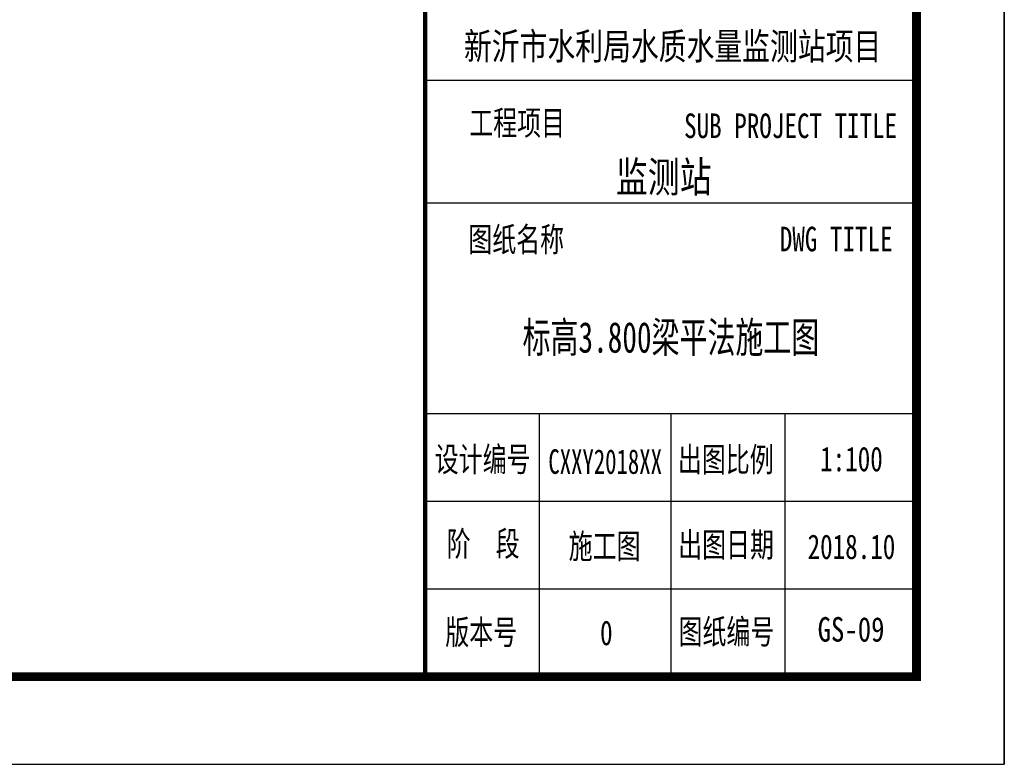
# Model space of a CAD drawing. Extents: x -302077 to 107904, y -9283 to 295706.
# Tile 160 of 256: x 5045 to 16267, y 52114 to 60603. Entities that reach past the tile are written whole.
import ezdxf
from ezdxf.enums import TextEntityAlignment as Align

# ---------------------------------------------------------------- set-up
doc = ezdxf.new("R2010")
doc.units = 0
doc.header["$LTSCALE"] = 500
doc.header["$MEASUREMENT"] = 0
doc.layers.get('0').update_dxf_attribs({"linetype": 'CONTINUOUS'})
doc.layers.add('PUB_TITLE', color=4, linetype='CONTINUOUS')
doc.layers.add('TK', color=7, linetype='CONTINUOUS')
doc.styles.add('-宋体', font='txt', dxfattribs={"width": 0.8})
doc.styles.add('TKHZ1', font='txt', dxfattribs={"width": 0.8})

# ---------------------------------------------------------------- blocks, each defined once
blk = doc.blocks.new('wrtgtg')
at = {"color": 4}
for p, q in [((7804, -4841), (7804, 52559)), ((7804, -2434), (7804, -2434)), ((2146, -4841), (7804, -4841))]:
    blk.add_line(p, q, dxfattribs=at)
at = {"layer": 'PUB_TITLE'}
for p, q in [((8804, 53559), (8804, -5841)), ((7804, -4841), (7804, 52559)), ((2204, 1959), (7804, 1959)), ((2204, 559), (7804, 559)), ((2204, -1841), (7804, -1841)), ((3504, -1841), (3504, -4841)), ((5004, -1841), (5004, -4841)), ((6304, -1841), (6304, -4841)), ((2204, -2841), (7804, -2841)), ((2204, -3841), (7804, -3841))]:
    blk.add_line(p, q, dxfattribs=at)
blk.add_lwpolyline([(-75296, -5841), (8804, -5841), (8804, 53559), (-75296, 53559)], close=True, dxfattribs=at)
at = {"layer": 'PUB_TITLE', "const_width": 100}
blk.add_lwpolyline([(-72796, -4841), (7804, -4841), (7804, 52559), (-72796, 52559)], close=True, dxfattribs=at)
at = {"layer": 'PUB_TITLE', "const_width": 50}
blk.add_lwpolyline([(2204, -4841), (2204, 52559)], dxfattribs=at)
at = {"layer": 'TK'}
for s, height, style, width, p in [('新沂市水利局水质水量监测站项目', 304.92, 'TKHZ1', 0.8, (5024, 2192)), ('监测站', 350, 'TKHZ1', 0.8, (4923, 680)), ('1:100', 280, '-宋体', 0.75, (7062, -2501)), ('CXXY2018XX', 280, '-宋体', 0.68, (4255, -2530)), ('2018.10', 280, '-宋体', 0.75, (7062, -3501))]:
    blk.add_text(s, height=height, dxfattribs=dict(at, style=style, width=width)).set_placement(p, align=Align.CENTER)
at = {"layer": 'TK', "style": '-宋体', "width": 0.75}
for s, p in [('工程项目', (3252, 1473)), ('SUB PROJECT TITLE', (6369, 1438))]:
    blk.add_text(s, height=280, dxfattribs=at).set_placement(p, align=Align.MIDDLE)
for s, p in [('图纸名称', (2695, 2)), ('DWG TITLE', (6245, 7, 0)), ('设计编号', (2313, -2504, 0)), ('出图比例', (5084, -2507, 0)), ('阶  段', (2449, -3467, 0)), ('施工图', (3839, -3495, 0)), ('出图日期', (5087, -3478, 0)), ('图纸编号', (5091, -4469, 0)), ('版本号', (2433, -4475, 0)), ('0', (4197, -4483, 0))]:
    blk.add_text(s, height=280, dxfattribs=at).set_placement(p)

msp = doc.modelspace()

# ---------------------------------------------------------------- block references
msp.add_blockref('wrtgtg', (7462.635, 57955.467))

# ---------------------------------------------------------------- texts
at = {"layer": 'TK', "style": 'TKHZ1'}
for s, height, width, p in [('标高3.800梁平法施工图', 350, 0.7, (12466.959, 56806.659)), ('GS-09', 280, 0.8, (14520.499, 53512.524))]:
    msp.add_text(s, height=height, dxfattribs=dict(at, width=width)).set_placement(p, align=Align.CENTER)

doc.saveas('drawing.dxf')
